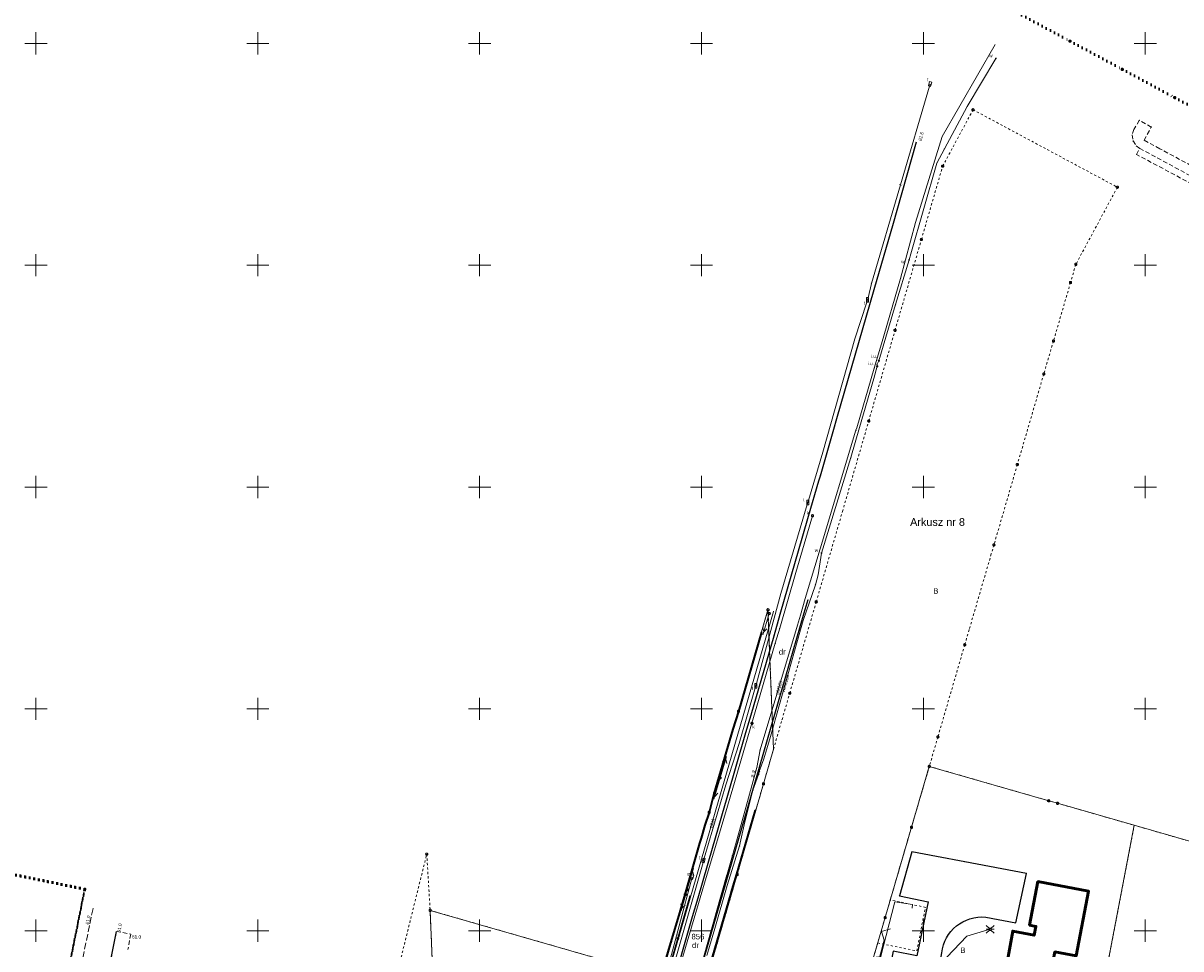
# Model space of a CAD drawing. Header units: millimetres. Extents: x 6421400 to 6424255, y 5791334 to 5793836.
# Tile 98 of 101: x 6422497 to 6422758, y 5792996 to 5793205. Entities that reach past the tile are written whole.
import ezdxf
from ezdxf.enums import TextEntityAlignment as Align

# ---------------------------------------------------------------- set-up
doc = ezdxf.new("R2010")
doc.units = ezdxf.units.MM
for name, pattern in [('KROPK2', [1, 0.05, -0.95]), ('PRZER1-1', [1, 0.5, -0.5]), ('PRZER2-1', [1.5, 1, -0.5]), ('PRZER3-1', [2, 1.5, -0.5])]:
    doc.linetypes.add(name, pattern=pattern)
doc.layers.get('0').update_dxf_attribs({"color": 252})
for name, color, linetype, lineweight in [('GEPPGD', 252, 'Continuous', 18), ('GESBZO', 7, 'Continuous', 35), ('GESDZI', 252, 'Continuous', 18), ('GESDZI_O', 252, 'Continuous', 18), ('GESJAE', 252, 'Continuous', 35), ('GESJAE_O', 252, 'Continuous', 35), ('GESUZY', 252, 'Continuous', 18), ('GESUZY_O', 252, 'Continuous', 18), ('GSLKOG', 252, 'Continuous', 25), ('GSLKRW', 252, 'Continuous', 25), ('GSPPRB', 252, 'Continuous', 18), ('GSSKOA', 252, 'Continuous', 18), ('GSSKOD', 252, 'Continuous', 18), ('GULENN', 252, 'Continuous', 18), ('GULEWN', 252, 'Continuous', 18), ('GULEWN_O', 252, 'Continuous', 18), ('GULGPI', 252, 'Continuous', 18), ('GULGPI_O', 252, 'Continuous', 18), ('GULKSP', 252, 'Continuous', 18), ('GULTPR', 252, 'Continuous', 18), ('GULTPR_O', 252, 'Continuous', 18), ('GULWOP', 252, 'Continuous', 18), ('GULWOP_O', 252, 'Continuous', 18), ('GUPISL', 252, 'Continuous', 18), ('GUPKSD', 252, 'Continuous', 18), ('GUPKSD_O', 252, 'Continuous', 18), ('GUPTSD', 252, 'Continuous', 18), ('GUPTSD_O', 252, 'Continuous', 18), ('Ramka sekcyjna', 252, 'Continuous', 18)]:
    doc.layers.add(name, color=color, linetype=linetype, lineweight=lineweight)
for name, color, linetype in [('GSPWPN', 252, 'Continuous'), ('GSPWPN_O', 252, 'Continuous'), ('GUPWUI', 252, 'Continuous'), ('GUPWUI_O', 252, 'Continuous'), ('GUPWZA', 252, 'Continuous'), ('GUPWZA_O', 252, 'Continuous'), ('xref', 252, 'Continuous')]:
    doc.layers.add(name, color=color, linetype=linetype)
doc.styles.add('Arial', font='arial.ttf')

# ---------------------------------------------------------------- blocks, each defined once
blk = doc.blocks.new('GULENN1')
at = {"color": 0}
for points in [[(0, 0), (5, 0)], [(3.491081, 0.5), (4.357107, 0), (3.491081, -0.5)]]:
    blk.add_lwpolyline(points, dxfattribs=at)
blk = doc.blocks.new('GSLKOG2')
blk.add_hatch(color=0).paths.add_polyline_path([(0, 0.175), (-0.045293, 0.169037), (-0.0875, 0.151554), (-0.123744, 0.123744), (-0.151554, 0.0875), (-0.169037, 0.045293), (-0.175, 0), (-0.169037, -0.045293), (-0.151554, -0.0875), (-0.123744, -0.123744), (-0.0875, -0.151554), (-0.045293, -0.169037), (0, -0.175), (0.045293, -0.169037), (0.0875, -0.151554), (0.123744, -0.123744), (0.151554, -0.0875), (0.169037, -0.045293), (0.175, 0), (0.169037, 0.045293), (0.151554, 0.0875), (0.123744, 0.123744), (0.0875, 0.151554), (0.045293, 0.169037)])
blk = doc.blocks.new('GSLKOG1')
blk.add_hatch(color=0).paths.add_polyline_path([(0, 0.175), (-0.045293, 0.169037), (-0.0875, 0.151554), (-0.123744, 0.123744), (-0.151554, 0.0875), (-0.169037, 0.045293), (-0.175, 0), (-0.169037, -0.045293), (-0.151554, -0.0875), (-0.123744, -0.123744), (-0.0875, -0.151554), (-0.045293, -0.169037), (0, -0.175), (0.045293, -0.169037), (0.0875, -0.151554), (0.123744, -0.123744), (0.151554, -0.0875), (0.169037, -0.045293), (0.175, 0), (0.169037, 0.045293), (0.151554, 0.0875), (0.123744, 0.123744), (0.0875, 0.151554), (0.045293, 0.169037)])
blk = doc.blocks.new('GSPWPN1')
blk.add_hatch(color=0).paths.add_polyline_path([(0, 0.045), (-0.011647, 0.043467), (-0.0225, 0.038971), (-0.03182, 0.03182), (-0.038971, 0.0225), (-0.043467, 0.011647), (-0.045, 0), (-0.043467, -0.011647), (-0.038971, -0.0225), (-0.03182, -0.03182), (-0.0225, -0.038971), (-0.011647, -0.043467), (0, -0.045), (0.011647, -0.043467), (0.0225, -0.038971), (0.03182, -0.03182), (0.038971, -0.0225), (0.043467, -0.011647), (0.045, 0), (0.043467, 0.011647), (0.038971, 0.0225), (0.03182, 0.03182), (0.0225, 0.038971), (0.011647, 0.043467)])
blk = doc.blocks.new('GUPWZA1')
blk.add_hatch(color=0).paths.add_polyline_path([(0, 0.2), (-0.051764, 0.193185), (-0.1, 0.173205), (-0.141421, 0.141421), (-0.173205, 0.1), (-0.193185, 0.051764), (-0.2, 0), (-0.193185, -0.051764), (-0.173205, -0.1), (-0.141421, -0.141421), (-0.1, -0.173205), (-0.051764, -0.193185), (0, -0.2), (0.051764, -0.193185), (0.1, -0.173205), (0.141421, -0.141421), (0.173205, -0.1), (0.193185, -0.051764), (0.2, 0), (0.193185, 0.051764), (0.173205, 0.1), (0.141421, 0.141421), (0.1, 0.173205), (0.051764, 0.193185)])
blk = doc.blocks.new('GUPWUI1')
blk.add_hatch(color=0).paths.add_polyline_path([(0, 0.25), (-0.064705, 0.241481), (-0.125, 0.216506), (-0.176777, 0.176777), (-0.216506, 0.125), (-0.241481, 0.064705), (-0.25, 0), (-0.241481, -0.064705), (-0.216506, -0.125), (-0.176777, -0.176777), (-0.125, -0.216506), (-0.064705, -0.241481), (0, -0.25), (0.064705, -0.241481), (0.125, -0.216506), (0.176777, -0.176777), (0.216506, -0.125), (0.241481, -0.064705), (0.25, 0), (0.241481, 0.064705), (0.216506, 0.125), (0.176777, 0.176777), (0.125, 0.216506), (0.064705, 0.241481)])
blk = doc.blocks.new('GUPKSD1_1')
at = {"color": 0}
blk.add_lwpolyline([(0.25, 0), (0.241481, -0.064705), (0.216506, -0.125), (0.176777, -0.176777), (0.125, -0.216506), (0.064705, -0.241481), (0, -0.25), (-0.064705, -0.241481), (-0.125, -0.216506), (-0.176777, -0.176777), (-0.216506, -0.125), (-0.241481, -0.064705), (-0.25, 0), (-0.241481, 0.064705), (-0.216506, 0.125), (-0.176777, 0.176777), (-0.125, 0.216506), (-0.064705, 0.241481), (0, 0.25), (0.064705, 0.241481), (0.125, 0.216506), (0.176777, 0.176777), (0.216506, 0.125), (0.241481, 0.064705)], close=True, dxfattribs=at)
blk = doc.blocks.new('GUPISL1_4')
at = {"color": 0}
blk.add_lwpolyline([(0.25, 0), (0.241481, -0.064705), (0.216506, -0.125), (0.176777, -0.176777), (0.125, -0.216506), (0.064705, -0.241481), (0, -0.25), (-0.064705, -0.241481), (-0.125, -0.216506), (-0.176777, -0.176777), (-0.216506, -0.125), (-0.241481, -0.064705), (-0.25, 0), (-0.241481, 0.064705), (-0.216506, 0.125), (-0.176777, 0.176777), (-0.125, 0.216506), (-0.064705, 0.241481), (0, 0.25), (0.064705, 0.241481), (0.125, 0.216506), (0.176777, 0.176777), (0.216506, 0.125), (0.241481, 0.064705)], close=True, dxfattribs=at)
blk = doc.blocks.new('GUPISL1_2')
at = {"color": 0}
for points in [[(-0.176777, 0.176777), (-0.883883, 0.883883)], [(0, 0.25), (0, 0.9)], [(0.176777, 0.176777), (0.883883, 0.883883)], [(-0.176777, -0.176777), (-0.883883, -0.883883)], [(0, -0.25), (0, -0.9)], [(0.176777, -0.176777), (0.883883, -0.883883)]]:
    blk.add_lwpolyline(points, dxfattribs=at)
blk.add_lwpolyline([(0.25, 0), (0.241481, -0.064705), (0.216506, -0.125), (0.176777, -0.176777), (0.125, -0.216506), (0.064705, -0.241481), (0, -0.25), (-0.064705, -0.241481), (-0.125, -0.216506), (-0.176777, -0.176777), (-0.216506, -0.125), (-0.241481, -0.064705), (-0.25, 0), (-0.241481, 0.064705), (-0.216506, 0.125), (-0.176777, 0.176777), (-0.125, 0.216506), (-0.064705, 0.241481), (0, 0.25), (0.064705, 0.241481), (0.125, 0.216506), (0.176777, 0.176777), (0.216506, 0.125), (0.241481, 0.064705)], close=True, dxfattribs=at)
blk = doc.blocks.new('GUPTSD1_3')
at = {"color": 0}
blk.add_lwpolyline([(0.5, 0.25), (0.5, -0.25), (-0.5, -0.25), (-0.5, 0.25)], close=True, dxfattribs=at)
blk = doc.blocks.new('GSPPRB0')
at = {"color": 0, "lineweight": 18}
blk.add_lwpolyline([(-0.007955, 0.0225), (0.007955, 0.0225), (0.0225, 0.007955), (0.0225, -0.007955), (0.007955, -0.0225), (-0.007955, -0.0225), (-0.0225, -0.007955), (-0.0225, 0.007955)], close=True, dxfattribs=at)
blk = doc.blocks.new('GEPPGD1_1')
at = {"color": 0}
blk.add_lwpolyline([(0.25, 0), (0.237764, -0.077254), (0.202254, -0.146946), (0.146946, -0.202254), (0.077254, -0.237764), (0, -0.25), (-0.077254, -0.237764), (-0.146946, -0.202254), (-0.202254, -0.146946), (-0.237764, -0.077254), (-0.25, 0), (-0.237764, 0.077254), (-0.202254, 0.146946), (-0.146946, 0.202254), (-0.077254, 0.237764), (0, 0.25), (0.077254, 0.237764), (0.146946, 0.202254), (0.202254, 0.146946), (0.237764, 0.077254)], close=True, dxfattribs=at)
blk = doc.blocks.new('GEPPGD1_2')
blk.add_hatch(color=0).paths.add_polyline_path([(-0.045, 0), (-0.042798, -0.013906), (-0.036406, -0.02645), (-0.02645, -0.036406), (-0.013906, -0.042798), (0, -0.045), (0.013906, -0.042798), (0.02645, -0.036406), (0.036406, -0.02645), (0.042798, -0.013906), (0.045, 0), (0.042798, 0.013906), (0.036406, 0.02645), (0.02645, 0.036406), (0.013906, 0.042798), (0, 0.045), (-0.013906, 0.042798), (-0.02645, 0.036406), (-0.036406, 0.02645), (-0.042798, 0.013906)])
blk = doc.blocks.new('G$CC51CC4AD')
at = {"layer": 'GESBZO', "linetype": 'Continuous', "lineweight": 50, "elevation": 10.26}
blk.add_lwpolyline([(6422712.21, 5792974.45), (6422716.99, 5792973.53), (6422717.38, 5792975.53), (6422715.81, 5792975.83), (6422720.14, 5792999.91), (6422724.96, 5792998.98), (6422725.35, 5793000.99), (6422723.92, 5793001.27), (6422725.8, 5793011.09), (6422737.21, 5793008.9), (6422734.42, 5792994.31), (6422729.63, 5792995.22), (6422729.26, 5792993.26), (6422730.8, 5792992.96), (6422726.41, 5792968.84), (6422721.54, 5792969.79), (6422721.16, 5792967.83), (6422722.68, 5792967.53), (6422720.76, 5792957.66), (6422709.38, 5792959.87)], close=True, dxfattribs=at)
at = {"layer": 'GESDZI', "linetype": 'Continuous', "lineweight": 18, "elevation": 10.3}
for points in [[(6422664.98, 5793072.35), (6422658.34, 5793049.45), (6422655.03, 5793038.03), (6422651.73, 5793026.68), (6422646.34, 5793008.15), (6422640.96, 5792989.62), (6422635.59, 5792971.11), (6422632.88, 5792956.46), (6422642.64, 5792954.4), (6422643.36, 5792958.34), (6422645.17, 5792968.34), (6422646.16, 5792971.76), (6422652.11, 5792992.26), (6422658.03, 5793012.66), (6422663.96, 5793033.12), (6422666.22, 5793040.91)], [(6422705.29, 5792942.69), (6422728.35, 5792938.36), (6422741.66, 5792993.11), (6422747.51, 5793023.76), (6422730.24, 5793028.72), (6422728.24, 5793029.3), (6422701.33, 5793037.04), (6422697.31, 5793023.31), (6422691.38, 5793002.96), (6422685.4, 5792982.49), (6422679.44, 5792962.06), (6422677.18, 5792947.97)], [(6422777.73, 5793015.07), (6422771.96, 5793016.73), (6422747.51, 5793023.76), (6422741.66, 5792993.11), (6422728.35, 5792938.36), (6422777.25, 5792929.18), (6422781.92, 5792933.25)], [(6422635.59, 5792971.11), (6422640.96, 5792989.62), (6422588.84, 5793004.59), (6422589.68, 5792984.3), (6422595.28, 5792982.7)]]:
    blk.add_lwpolyline(points, close=True, dxfattribs=at)
at = {"layer": 'GESJAE', "linetype": 'KROPK2', "lineweight": 50, "elevation": 10.3}
for points in [[(6422721.22, 5793206.88), (6422733.04, 5793200.51), (6422744.83, 5793194.15), (6422756.64, 5793187.78), (6422768.32, 5793181.45)], [(6422496.7, 5792937.95), (6422500.87, 5792959.01), (6422502.53, 5792967.34), (6422504.68, 5792978.04), (6422506.35, 5792986.3), (6422511, 5793009.35), (6422452.24, 5793021.47)], [(6422452.24, 5793021.47), (6422511, 5793009.35), (6422506.35, 5792986.3), (6422504.68, 5792978.04), (6422502.53, 5792967.34), (6422500.87, 5792959.01), (6422496.7, 5792937.95)]]:
    blk.add_lwpolyline(points, dxfattribs=at)
at = {"layer": 'GESUZY', "linetype": 'PRZER1-1', "lineweight": 18, "elevation": 10.18}
blk.add_lwpolyline([(6422652.11, 5792992.26), (6422656.96, 5793008.98), (6422658.03, 5793012.66), (6422663.96, 5793033.12), (6422666.22, 5793040.91), (6422668.15, 5793047.59), (6422669.88, 5793053.53), (6422675.85, 5793074.13), (6422681.76, 5793094.5), (6422687.68, 5793114.88), (6422693.61, 5793135.33), (6422699.55, 5793155.79), (6422704.34, 5793172.32), (6422711.19, 5793185.05), (6422743.72, 5793167.58), (6422734.36, 5793150.21), (6422733.16, 5793146.11), (6422729.32, 5793132.93), (6422727.14, 5793125.5), (6422721.18, 5793105.09), (6422715.9, 5793086.96), (6422715.3, 5793084.92), (6422710.31, 5793067.84), (6422709.32, 5793064.46), (6422703.27, 5793043.68), (6422701.33, 5793037.04), (6422697.31, 5793023.31), (6422692.54, 5793006.94), (6422691.38, 5793002.96), (6422689.71, 5792997.25), (6422685.4, 5792982.49)], dxfattribs=at)
for points in [[(6422643.36, 5792958.34), (6422645.17, 5792968.34), (6422646.16, 5792971.76), (6422652.11, 5792992.26), (6422656.96, 5793008.98), (6422658.03, 5793012.66), (6422663.96, 5793033.12), (6422666.22, 5793040.91), (6422664.98, 5793072.35), (6422658.34, 5793049.45), (6422655.03, 5793038.03), (6422651.73, 5793026.68), (6422646.34, 5793008.15), (6422640.96, 5792989.62), (6422635.59, 5792971.11), (6422632.88, 5792956.46), (6422642.64, 5792954.4), (6422646.82, 5792953.66)], [(6422727.79, 5792938.47), (6422717.42, 5792940.42), (6422710.03, 5792941.8), (6422712.46, 5792954.21), (6422704.55, 5792955.71), (6422701.86, 5792943.34), (6422683.71, 5792946.75), (6422684.81, 5792952.38), (6422678.09, 5792953.62), (6422679.44, 5792962.06), (6422685.4, 5792982.49), (6422689.71, 5792997.25), (6422698.5, 5792995.45), (6422700.48, 5793005.27), (6422692.54, 5793006.94), (6422697.31, 5793023.31), (6422701.33, 5793037.04), (6422728.24, 5793029.3), (6422730.24, 5793028.72), (6422747.51, 5793023.76), (6422741.66, 5792993.11), (6422728.35, 5792938.36)], [(6422777.25, 5792929.18), (6422728.35, 5792938.36), (6422741.66, 5792993.11), (6422747.51, 5793023.76), (6422771.96, 5793016.73), (6422777.73, 5793015.07), (6422781.92, 5792933.25)], [(6422632.88, 5792956.46), (6422628.2, 5792952.84), (6422590.66, 5792960.77), (6422574.85, 5792964.03), (6422581.58, 5792991.11), (6422588.08, 5793017.27), (6422588.84, 5793004.59), (6422589.68, 5792984.3), (6422595.28, 5792982.7), (6422635.59, 5792971.11)], [(6422635.59, 5792971.11), (6422595.28, 5792982.7), (6422589.68, 5792984.3), (6422588.84, 5793004.59), (6422640.96, 5792989.62)]]:
    blk.add_lwpolyline(points, close=True, dxfattribs=at)
at = {"layer": 'GSLKOG', "linetype": 'Continuous', "lineweight": 35, "elevation": 10.18}
for points in [[(6422663.48, 5793067.28), (6422658.34, 5793049.45), (6422657.09, 5793045.42), (6422652.77, 5793030.84), (6422651.73, 5793026.68), (6422650.76, 5793023.81), (6422649.9, 5793020.86), (6422649.58, 5793019.72), (6422646.23, 5793008.18), (6422645.02, 5793004.03), (6422639.8, 5792986.42), (6422638.49, 5792982.03), (6422634.86, 5792968.81)], [(6422643.29, 5792958.27), (6422643.48, 5792959.58), (6422646.19, 5792971.93), (6422648.85, 5792981.26), (6422649.73, 5792984.38), (6422650.64, 5792987.68), (6422652.03, 5792992.47), (6422656.58, 5793008.13), (6422656.92, 5793009.31), (6422657.92, 5793012.74), (6422662.2, 5793027.21)]]:
    blk.add_lwpolyline(points, dxfattribs=at)
at = {"layer": 'GSLKRW', "linetype": 'Continuous', "lineweight": 25, "elevation": 10.18}
for points in [[(6422698.39, 5793177.72), (6422693.01, 5793158.86), (6422689.51, 5793146.8), (6422680.59, 5793115.89), (6422679.59, 5793112.48), (6422676.71, 5793102.48), (6422676.39, 5793101.36), (6422674.05, 5793093.37), (6422672.77, 5793088.93), (6422667.67, 5793071.27), (6422666.27, 5793066.41), (6422661.1, 5793048.59), (6422659.94, 5793044.6), (6422655.72, 5793029.99), (6422654.52, 5793025.82), (6422653.76, 5793023.19), (6422652.4, 5793018.57), (6422649.14, 5793007.32), (6422647.91, 5793003.13), (6422642.98, 5792985.97), (6422641.5, 5792980.84), (6422638.87, 5792972.48), (6422637.36, 5792966.33)], [(6422641.42, 5792962.48), (6422647.99, 5792984.78), (6422660.42, 5793027.74), (6422664.03, 5793040.21), (6422673.13, 5793071.63), (6422674.03, 5793074.66)], [(6422637.13, 5792965.38), (6422634.79, 5792956.26), (6422633.49, 5792953.81), (6422632.58, 5792952.49), (6422630.78, 5792951), (6422628.95, 5792950.75), (6422590.01, 5792958.72), (6422540.95, 5792969.03), (6422521.83, 5792973.01), (6422519.72, 5792973.94), (6422518.07, 5792975.72), (6422516.65, 5792978.15), (6422515.71, 5792980.67), (6422515.39, 5792982.44), (6422515.5, 5792984.65), (6422516.23, 5792990.07), (6422518.13, 5792999.83)]]:
    blk.add_lwpolyline(points, dxfattribs=at)
blk.add_lwpolyline([(6422694.65, 5792944.55), (6422694.83, 5792946.51, -0.534857), (6422697.45, 5792948.1), (6422700.11, 5792947.36), (6422701.22, 5792952.63), (6422705.66, 5792973.77), (6422700.65, 5792975.01), (6422704.12, 5792995.03, -0.407818), (6422714.06, 5793003.06), (6422720.8, 5793001.81), (6422723.26, 5793012.91), (6422709.34, 5793015.51), (6422702.98, 5793016.74), (6422697.37, 5793017.77), (6422694.6, 5793007.89), (6422701.09, 5793006.53), (6422698.5, 5792994.37), (6422693.21, 5792995.42), (6422688.58, 5792972.11), (6422684.6, 5792952.03), (6422687.96, 5792950.75, -0.079994), (6422689.02, 5792948.74, -0.175529), (6422688.46, 5792945.67)], format="xyb", dxfattribs=at)
at = {"layer": 'GSSKOA', "linetype": 'PRZER3-1', "lineweight": 18, "elevation": 10.18}
for points in [[(6422512.87, 5793005), (6422512.06, 5793001.2), (6422508.08, 5792981.44), (6422507.75, 5792979.82), (6422507.06, 5792978.57)], [(6422637.13, 5792965.38), (6422634.79, 5792956.26), (6422633.49, 5792953.81), (6422632.58, 5792952.49), (6422630.78, 5792951), (6422628.95, 5792950.75), (6422590.01, 5792958.72), (6422540.95, 5792969.03), (6422521.83, 5792973.01), (6422519.72, 5792973.94), (6422518.07, 5792975.72), (6422516.65, 5792978.15), (6422515.71, 5792980.67), (6422515.39, 5792982.44), (6422515.5, 5792984.65), (6422516.23, 5792990.07), (6422518.13, 5792999.83)]]:
    blk.add_lwpolyline(points, dxfattribs=at)
at = {"layer": 'GSSKOD', "linetype": 'PRZER2-1', "lineweight": 18, "elevation": 10.18}
for points in [[(6422765.66, 5793169.59), (6422753.28, 5793176.26), (6422749.75, 5793178.17), (6422751.36, 5793181.15), (6422748.66, 5793182.65), (6422747.43, 5793180.61), (6422747.04, 5793179.38), (6422747.25, 5793178.02), (6422747.96, 5793176.92), (6422748.76, 5793176.34), (6422765.98, 5793167.02)], [(6422779.34, 5792987), (6422775.84, 5793055.43), (6422773.64, 5793098.87), (6422771.11, 5793151.33), (6422770.84, 5793155.84), (6422770.45, 5793158.53), (6422769.17, 5793161.53), (6422767.43, 5793163.9), (6422765.96, 5793165.22), (6422764.58, 5793166.09), (6422748.04, 5793174.98), (6422748.76, 5793176.34), (6422765.98, 5793167.02), (6422767.77, 5793165.71), (6422769.31, 5793164.04), (6422770.73, 5793161.9), (6422771.71, 5793159.67), (6422772.18, 5793157.69), (6422772.42, 5793155.13), (6422775.15, 5793098.96), (6422777.38, 5793055.46), (6422780.87, 5792987.07)], [(6422516.23, 5792990.07), (6422518.13, 5792999.83), (6422521.37, 5792999.26), (6422520.72, 5792995.74)]]:
    blk.add_lwpolyline(points, dxfattribs=at)
at = {"layer": 'GULENN', "linetype": 'Continuous', "lineweight": 18, "elevation": 10.18}
blk.add_lwpolyline([(6422697.49, 5793005.08), (6422697.55, 5793005.92), (6422693.59, 5793006.52), (6422690.37, 5792993.99), (6422689.79, 5792994.12, 0.680013), (6422689.23, 5792992.05), (6422689.98, 5792991.83), (6422686.36, 5792971.82), (6422682.49, 5792952.14)], format="xyb", dxfattribs=at)
blk.add_lwpolyline([(6422715.04, 5793000.33), (6422709.8, 5792998.8), (6422705.31, 5792994.02), (6422703.36, 5792989.21), (6422703.35, 5792974.75), (6422706.25, 5792974.18), (6422703.26, 5792958.78)], dxfattribs=at)
at = {"layer": 'GULEWN', "linetype": 'Continuous', "lineweight": 18, "elevation": 10.18}
for points in [[(6422628.06, 5792952.15), (6422633.57, 5792956.33), (6422636.87, 5792970.87), (6422666.23, 5793071.99)], [(6422692.59, 5793000.43), (6422690.53, 5792999.84), (6422691.15, 5792997.89), (6422678.05, 5792948.73)]]:
    blk.add_lwpolyline(points, dxfattribs=at)
at = {"layer": 'GULGPI', "linetype": 'Continuous', "lineweight": 18, "elevation": 10.18}
blk.add_lwpolyline([(6422649.76, 5792991.53), (6422655.72, 5793012.57), (6422653.18, 5793003.61), (6422656.95, 5793016.92), (6422658.94, 5793023.94), (6422662.48, 5793036.81), (6422663.2, 5793040.74), (6422671.66, 5793068.86), (6422672.31, 5793071.15), (6422673.36, 5793074.85), (6422676.74, 5793086.08), (6422684.81, 5793112.8), (6422684.97, 5793113.34), (6422688.94, 5793126.82), (6422690.54, 5793132.27), (6422694.87, 5793147.03), (6422698.19, 5793159.63), (6422704.24, 5793178.99), (6422716.18, 5793199.76)], dxfattribs=at)
at = {"layer": 'GULKSP', "linetype": 'Continuous', "lineweight": 18, "elevation": 10.18}
blk.add_lwpolyline([(6422634.13, 5792947.99), (6422640.31, 5792972.45), (6422640.39, 5792972.75), (6422641.64, 5792977.72), (6422644.29, 5792988.18), (6422645.44, 5792992.74), (6422645.81, 5792994.2), (6422651.3, 5793012.74), (6422653.82, 5793021.27), (6422657.04, 5793032.14), (6422661.37, 5793046.75), (6422663.24, 5793053.18), (6422666.63, 5793064.8), (6422667.62, 5793068.16), (6422671.29, 5793080.74), (6422675.02, 5793093.53)], dxfattribs=at)
at = {"layer": 'GULTPR', "linetype": 'Continuous', "lineweight": 18, "elevation": 10.18}
for points in [[(6422701.51, 5793190.84), (6422701.38, 5793190.36), (6422688.28, 5793145.91), (6422687.54, 5793142.68), (6422687.41, 5793142.2), (6422687.28, 5793141.71), (6422684.55, 5793133.41), (6422677.36, 5793107.88), (6422674.1, 5793097), (6422673.96, 5793096.52), (6422673.81, 5793096.04), (6422667.84, 5793076.02), (6422662.39, 5793055.69), (6422662.25, 5793055.21), (6422662.1, 5793054.73), (6422658.52, 5793042.2), (6422655.5, 5793032.88), (6422650.59, 5793016.32), (6422650.47, 5793015.84), (6422650.35, 5793015.35), (6422643.31, 5792990.68)], [(6422647.86, 5793012.08), (6422642.01, 5792990.14), (6422634.14, 5792956.59), (6422632.95, 5792954.07), (6422647.92, 5792949.74), (6422655.11, 5792949.13), (6422681.41, 5792944.11), (6422683.25, 5792943.75), (6422718.84, 5792936.79), (6422745.15, 5792931.84), (6422765.02, 5792927.83), (6422792.5, 5792922.81), (6422797.36, 5792922.08), (6422797.98, 5792921.97)], [(6422630.06, 5792968.68), (6422631.68, 5792967.56), (6422634.5, 5792969.07), (6422635.78, 5792968.84), (6422636.55, 5792970.83), (6422642.02, 5792989.31), (6422647.39, 5793007.83)]]:
    blk.add_lwpolyline(points, dxfattribs=at)
at = {"layer": 'GULWOP', "linetype": 'Continuous', "lineweight": 18, "elevation": 10.18}
blk.add_lwpolyline([(6422651.17, 5792994.42), (6422653, 5793000.53), (6422655.76, 5793010.2), (6422658.59, 5793019.1), (6422659.74, 5793024.57), (6422661.6, 5793031.71), (6422662.83, 5793035.25), (6422663.02, 5793035.89), (6422664.03, 5793038.78), (6422665.53, 5793043.75), (6422672.29, 5793067.79), (6422672.92, 5793069.93), (6422675.66, 5793077.98), (6422676.28, 5793080.19), (6422677.03, 5793085.12), (6422683.67, 5793106.64), (6422685.57, 5793113.42), (6422688.85, 5793124.48), (6422689.6, 5793127.23), (6422689.55, 5793127.68), (6422689.96, 5793128.48), (6422693.73, 5793141.13), (6422696.77, 5793151.18), (6422697.17, 5793152.59), (6422703.02, 5793173.03), (6422704.73, 5793176.2), (6422709.87, 5793185.76), (6422716.34, 5793196.62)], dxfattribs=at)
at = {"layer": 'Ramka sekcyjna', "linetype": 'Continuous', "lineweight": 18, "elevation": 100, "flags": 128}
for points in [[(6422500, 5793197.5), (6422500, 5793202.5)], [(6422550, 5793197.5), (6422550, 5793202.5)], [(6422600, 5793197.5), (6422600, 5793202.5)], [(6422650, 5793197.5), (6422650, 5793202.5)], [(6422700, 5793197.5), (6422700, 5793202.5)], [(6422750, 5793197.5), (6422750, 5793202.5)], [(6422502.5, 5793200), (6422497.5, 5793200)], [(6422552.5, 5793200), (6422547.5, 5793200)], [(6422602.5, 5793200), (6422597.5, 5793200)], [(6422652.5, 5793200), (6422647.5, 5793200)], [(6422702.5, 5793200), (6422697.5, 5793200)], [(6422752.5, 5793200), (6422747.5, 5793200)], [(6422502.5, 5793150), (6422497.5, 5793150)], [(6422500, 5793147.5), (6422500, 5793152.5)], [(6422552.5, 5793150), (6422547.5, 5793150)], [(6422550, 5793147.5), (6422550, 5793152.5)], [(6422602.5, 5793150), (6422597.5, 5793150)], [(6422600, 5793147.5), (6422600, 5793152.5)], [(6422652.5, 5793150), (6422647.5, 5793150)], [(6422650, 5793147.5), (6422650, 5793152.5)], [(6422702.5, 5793150), (6422697.5, 5793150)], [(6422700, 5793147.5), (6422700, 5793152.5)], [(6422752.5, 5793150), (6422747.5, 5793150)], [(6422750, 5793147.5), (6422750, 5793152.5)], [(6422500, 5793097.5), (6422500, 5793102.5)], [(6422550, 5793097.5), (6422550, 5793102.5)], [(6422600, 5793097.5), (6422600, 5793102.5)], [(6422650, 5793097.5), (6422650, 5793102.5)], [(6422700, 5793097.5), (6422700, 5793102.5)], [(6422750, 5793097.5), (6422750, 5793102.5)], [(6422502.5, 5793100), (6422497.5, 5793100)], [(6422552.5, 5793100), (6422547.5, 5793100)], [(6422602.5, 5793100), (6422597.5, 5793100)], [(6422652.5, 5793100), (6422647.5, 5793100)], [(6422702.5, 5793100), (6422697.5, 5793100)], [(6422752.5, 5793100), (6422747.5, 5793100)], [(6422500, 5793047.5), (6422500, 5793052.5)], [(6422550, 5793047.5), (6422550, 5793052.5)], [(6422600, 5793047.5), (6422600, 5793052.5)], [(6422650, 5793047.5), (6422650, 5793052.5)], [(6422700, 5793047.5), (6422700, 5793052.5)], [(6422750, 5793047.5), (6422750, 5793052.5)], [(6422502.5, 5793050), (6422497.5, 5793050)], [(6422552.5, 5793050), (6422547.5, 5793050)], [(6422602.5, 5793050), (6422597.5, 5793050)], [(6422652.5, 5793050), (6422647.5, 5793050)], [(6422702.5, 5793050), (6422697.5, 5793050)], [(6422752.5, 5793050), (6422747.5, 5793050)], [(6422500, 5793000), (6422500, 5793002.5)], [(6422550, 5793000), (6422550, 5793002.5)], [(6422600, 5793000), (6422600, 5793002.5)], [(6422650, 5793000), (6422650, 5793002.5)], [(6422700, 5793000), (6422700, 5793002.5)], [(6422750, 5793000), (6422750, 5793002.5)], [(6422502.5, 5793000), (6422497.5, 5793000)], [(6422502.5, 5793000), (6422497.5, 5793000)], [(6422500, 5793000), (6422500, 5792997.5)], [(6422552.5, 5793000), (6422547.5, 5793000)], [(6422552.5, 5793000), (6422547.5, 5793000)], [(6422550, 5793000), (6422550, 5792997.5)], [(6422602.5, 5793000), (6422597.5, 5793000)], [(6422602.5, 5793000), (6422597.5, 5793000)], [(6422600, 5793000), (6422600, 5792997.5)], [(6422652.5, 5793000), (6422647.5, 5793000)], [(6422652.5, 5793000), (6422647.5, 5793000)], [(6422650, 5793000), (6422650, 5792997.5)], [(6422702.5, 5793000), (6422697.5, 5793000)], [(6422702.5, 5793000), (6422697.5, 5793000)], [(6422700, 5793000), (6422700, 5792997.5)], [(6422752.5, 5793000), (6422747.5, 5793000)], [(6422752.5, 5793000), (6422747.5, 5793000)], [(6422750, 5793000), (6422750, 5792997.5)]]:
    blk.add_lwpolyline(points, dxfattribs=at)
at = {"layer": 'GEPPGD', "linetype": 'Continuous', "lineweight": 18, "rotation": 90}
for name, p in [('GEPPGD1_1', (6422733.04, 5793200.51, 10.32)), ('GEPPGD1_1', (6422744.83, 5793194.15, 10.32)), ('GEPPGD1_1', (6422756.64, 5793187.78, 10.32)), ('GEPPGD1_1', (6422711.19, 5793185.05, 10.32)), ('GEPPGD1_1', (6422704.34, 5793172.32, 10.32)), ('GEPPGD1_1', (6422743.72, 5793167.58, 10.32)), ('GEPPGD1_1', (6422699.55, 5793155.79, 10.32)), ('GEPPGD1_1', (6422734.36, 5793150.21, 10.32)), ('GEPPGD1_1', (6422733.16, 5793146.11, 10.32)), ('GEPPGD1_1', (6422693.61, 5793135.33, 10.32)), ('GEPPGD1_1', (6422729.32, 5793132.93, 10.32)), ('GEPPGD1_1', (6422727.14, 5793125.5, 10.32)), ('GEPPGD1_1', (6422687.68, 5793114.88, 10.32)), ('GEPPGD1_1', (6422721.18, 5793105.09, 10.32)), ('GEPPGD1_2', (6422681.76, 5793094.5, 10.32)), ('GEPPGD1_2', (6422715.3, 5793084.92, 10.32)), ('GEPPGD1_1', (6422715.9, 5793086.96, 10.32)), ('GEPPGD1_1', (6422675.85, 5793074.13, 10.32)), ('GEPPGD1_1', (6422664.98, 5793072.35, 10.32)), ('GEPPGD1_1', (6422709.32, 5793064.46, 10.32)), ('GEPPGD1_1', (6422669.88, 5793053.53, 10.32)), ('GEPPGD1_1', (6422658.34, 5793049.45, 10.32)), ('GEPPGD1_1', (6422703.27, 5793043.68, 10.32)), ('GEPPGD1_2', (6422666.22, 5793040.91, 10.32)), ('GEPPGD1_1', (6422655.03, 5793038.03, 10.32)), ('GEPPGD1_1', (6422701.33, 5793037.04, 10.32)), ('GEPPGD1_1', (6422663.96, 5793033.12, 10.32)), ('GEPPGD1_1', (6422728.24, 5793029.3, 10.32)), ('GEPPGD1_1', (6422730.24, 5793028.72, 10.32)), ('GEPPGD1_1', (6422651.73, 5793026.68, 10.32)), ('GEPPGD1_1', (6422697.31, 5793023.31, 10.32)), ('GEPPGD1_2', (6422747.51, 5793023.76, 10.32)), ('GEPPGD1_1', (6422588.08, 5793017.27, 10.32)), ('GEPPGD1_1', (6422658.03, 5793012.66, 10.32)), ('GEPPGD1_1', (6422511, 5793009.35, 10.32)), ('GEPPGD1_1', (6422646.34, 5793008.15, 10.32)), ('GEPPGD1_1', (6422588.84, 5793004.59, 10.32)), ('GEPPGD1_1', (6422691.38, 5793002.96, 10.32))]:
    blk.add_blockref(name, p, dxfattribs=at)
at = {"layer": 'GSLKOG', "linetype": 'Continuous', "lineweight": 25}
for name, p, rotation in [('GSLKOG1', (6422663.48, 5793067.28, 10.18), 253.9055012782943), ('GSLKOG2', (6422661.95, 5793061.97, 10.18), 253.9055012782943), ('GSLKOG2', (6422661.95, 5793061.97, 10.18), 253.9055012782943), ('GSLKOG2', (6422659.87, 5793054.76, 10.18), 253.9055012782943), ('GSLKOG2', (6422659.87, 5793054.76, 10.18), 253.9055012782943), ('GSLKOG2', (6422657.71, 5793047.44, 10.18), 252.8263646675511), ('GSLKOG2', (6422657.71, 5793047.44, 10.18), 252.8263646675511), ('GSLKOG2', (6422656, 5793041.73, 10.18), 253.4956386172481), ('GSLKOG2', (6422656, 5793041.73, 10.18), 253.4956386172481), ('GSLKOG2', (6422653.86, 5793034.53, 10.18), 253.4956386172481), ('GSLKOG2', (6422653.86, 5793034.53, 10.18), 253.4956386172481), ('GSLKOG2', (6422652.25, 5793028.76, 10.18), 255.925723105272), ('GSLKOG2', (6422652.25, 5793028.76, 10.18), 255.925723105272), ('GSLKOG1', (6422662.2, 5793027.21, 10.18), 73.52260577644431), ('GSLKOG2', (6422651.24, 5793025.25, 10.18), 251.3797768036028), ('GSLKOG2', (6422651.24, 5793025.25, 10.18), 251.3797768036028), ('GSLKOG2', (6422650.33, 5793022.33, 10.18), 253.7472537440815), ('GSLKOG2', (6422650.33, 5793022.33, 10.18), 253.7472537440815), ('GSLKOG2', (6422661.12, 5793023.57, 10.18), 73.52260577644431), ('GSLKOG2', (6422661.12, 5793023.57, 10.18), 73.52260577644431), ('GSLKOG2', (6422649.74, 5793020.29, 10.18), 254.320475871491), ('GSLKOG2', (6422649.74, 5793020.29, 10.18), 254.320475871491), ('GSLKOG2', (6422659, 5793016.38, 10.18), 73.52260577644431), ('GSLKOG2', (6422659, 5793016.38, 10.18), 73.52260577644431), ('GSLKOG2', (6422647.91, 5793013.95, 10.18), 253.8122708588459), ('GSLKOG2', (6422647.91, 5793013.95, 10.18), 253.8122708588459), ('GSLKOG2', (6422657.42, 5793011.02, 10.18), 73.74620995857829), ('GSLKOG2', (6422657.42, 5793011.02, 10.18), 73.74620995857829), ('GSLKOG2', (6422656.75, 5793008.72, 10.18), 73.92642583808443), ('GSLKOG2', (6422656.75, 5793008.72, 10.18), 73.92642583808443), ('GSLKOG2', (6422645.62, 5793006.11, 10.18), 253.7450970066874), ('GSLKOG2', (6422645.62, 5793006.11, 10.18), 253.7450970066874), ('GSLKOG2', (6422655.35, 5793003.9, 10.18), 73.79882106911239), ('GSLKOG2', (6422655.35, 5793003.9, 10.18), 73.79882106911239), ('GSLKOG2', (6422643.48, 5792998.82, 10.18), 253.4889921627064), ('GSLKOG2', (6422643.48, 5792998.82, 10.18), 253.4889921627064), ('GSLKOG2', (6422653.26, 5792996.7, 10.18), 73.79882106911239), ('GSLKOG2', (6422653.26, 5792996.7, 10.18), 73.79882106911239)]:
    blk.add_blockref(name, p, dxfattribs=dict(at, rotation=rotation))
at = {"layer": 'GSPPRB', "linetype": 'Continuous', "lineweight": 18, "rotation": 90}
for p in [(6422716.18, 5793199.76, 10.28), (6422701.38, 5793190.36, 10.28), (6422709.87, 5793185.76, 10.28), (6422748.66, 5793182.65, 10.28), (6422704.24, 5793178.99, 10.28), (6422747.04, 5793179.38, 10.28), (6422747.43, 5793180.61, 10.28), (6422751.36, 5793181.15, 10.28), (6422704.73, 5793176.2, 10.28), (6422747.25, 5793178.02, 10.28), (6422747.96, 5793176.92, 10.28), (6422748.76, 5793176.34, 10.28), (6422749.75, 5793178.17, 10.28), (6422753.28, 5793176.26, 10.28), (6422748.04, 5793174.98, 10.28), (6422703.02, 5793173.03, 10.28), (6422693.01, 5793158.86, 10.28), (6422698.19, 5793159.63, 10.28), (6422697.17, 5793152.59, 10.28), (6422688.28, 5793145.91, 10.28), (6422689.51, 5793146.8, 10.28), (6422694.87, 5793147.03, 10.28), (6422687.54, 5793142.68, 10.28), (6422687.28, 5793141.71, 10.28), (6422693.73, 5793141.13, 10.28), (6422684.55, 5793133.41, 10.28), (6422690.54, 5793132.27, 10.28), (6422688.94, 5793126.82, 10.28), (6422689.55, 5793127.68, 10.28), (6422688.85, 5793124.48, 10.28), (6422680.59, 5793115.89, 10.28), (6422685.57, 5793113.42, 10.28), (6422679.59, 5793112.48, 10.28), (6422684.81, 5793112.8, 10.28), (6422684.97, 5793113.34, 10.28), (6422677.36, 5793107.88, 10.28), (6422683.67, 5793106.64, 10.28), (6422676.39, 5793101.36, 10.28), (6422676.71, 5793102.48, 10.28), (6422673.81, 5793096.04, 10.28), (6422674.1, 5793097, 10.28), (6422674.05, 5793093.37, 10.28), (6422672.77, 5793088.93, 10.28), (6422676.74, 5793086.08, 10.28), (6422671.29, 5793080.74, 10.28), (6422676.28, 5793080.19, 10.28), (6422675.66, 5793077.98, 10.28), (6422667.84, 5793076.02, 10.28), (6422673.36, 5793074.85, 10.28), (6422674.03, 5793074.66, 10.28), (6422666.23, 5793071.99, 10.28), (6422667.67, 5793071.27, 10.28), (6422672.31, 5793071.15, 10.28), (6422672.92, 5793069.93, 10.28), (6422673.13, 5793071.63, 10.28), (6422663.48, 5793067.28, 10.28), (6422667.62, 5793068.16, 10.28), (6422671.66, 5793068.86, 10.28), (6422672.29, 5793067.79, 10.28), (6422710.31, 5793067.84, 10.28), (6422666.27, 5793066.41, 10.28), (6422666.63, 5793064.8, 10.28), (6422662.1, 5793054.73, 10.28), (6422662.39, 5793055.69, 10.28), (6422663.24, 5793053.18, 10.28), (6422661.1, 5793048.59, 10.28), (6422668.15, 5793047.59, 10.28), (6422657.09, 5793045.42, 10.28), (6422659.94, 5793044.6, 10.28), (6422665.53, 5793043.75, 10.28), (6422658.52, 5793042.2, 10.28), (6422663.2, 5793040.74, 10.28), (6422664.03, 5793040.21, 10.28), (6422664.03, 5793038.78, 10.28), (6422662.48, 5793036.81, 10.28), (6422655.5, 5793032.88, 10.28), (6422652.77, 5793030.84, 10.28), (6422655.72, 5793029.99, 10.28), (6422657.04, 5793032.14, 10.28), (6422661.6, 5793031.71, 10.28), (6422660.42, 5793027.74, 10.28), (6422654.52, 5793025.82, 10.28), (6422662.2, 5793027.21, 10.28), (6422650.76, 5793023.81, 10.28), (6422653.76, 5793023.19, 10.28), (6422658.94, 5793023.94, 10.28), (6422659.74, 5793024.57, 10.28), (6422649.58, 5793019.72, 10.28), (6422649.9, 5793020.86, 10.28), (6422653.82, 5793021.27, 10.28), (6422652.4, 5793018.57, 10.28), (6422656.95, 5793016.92, 10.28), (6422658.59, 5793019.1, 10.28), (6422697.37, 5793017.77, 10.28), (6422650.35, 5793015.35, 10.28), (6422650.59, 5793016.32, 10.28), (6422702.98, 5793016.74, 10.28), (6422709.34, 5793015.51, 10.28), (6422651.3, 5793012.74, 10.28), (6422655.72, 5793012.57, 10.28), (6422657.92, 5793012.74, 10.28), (6422723.26, 5793012.91, 10.28), (6422655.76, 5793010.2, 10.28), (6422656.92, 5793009.31, 10.28), (6422725.8, 5793011.09, 10.28), (6422646.23, 5793008.18, 10.28), (6422647.39, 5793007.83, 10.28), (6422649.14, 5793007.32, 10.28), (6422656.58, 5793008.13, 10.28), (6422656.96, 5793008.98, 10.28), (6422692.54, 5793006.94, 10.28), (6422693.59, 5793006.52, 10.28), (6422694.6, 5793007.89, 10.28), (6422701.09, 5793006.53, 10.28), (6422737.21, 5793008.9, 10.28), (6422512.87, 5793005, 10.28), (6422645.02, 5793004.03, 10.28), (6422697.55, 5793005.92, 10.28), (6422700.48, 5793005.27, 10.28), (6422647.91, 5793003.13, 10.28), (6422653.18, 5793003.61, 10.28), (6422714.06, 5793003.06, 10.28), (6422720.8, 5793001.81, 10.28), (6422723.92, 5793001.27, 10.28), (6422653, 5793000.53, 10.28), (6422690.53, 5792999.84, 10.28), (6422705.77, 5792999.29, 10.28), (6422709.8, 5792998.8, 10.28), (6422720.14, 5792999.91, 10.28), (6422724.96, 5792998.98, 10.28), (6422725.35, 5793000.99, 10.28), (6422689.71, 5792997.25, 10.28), (6422691.15, 5792997.89, 10.28)]:
    blk.add_blockref('GSPPRB0', p, dxfattribs=at)
at = {"layer": 'GSPWPN', "linetype": 'Continuous', "lineweight": 5, "rotation": 90}
for p in [(6422698.39, 5793177.72, 10.2), (6422512.06, 5793001.2, 10.2), (6422518.13, 5792999.83, 10.2), (6422521.37, 5792999.26, 10.2)]:
    blk.add_blockref('GSPWPN1', p, dxfattribs=at)
at = {"layer": 'GULENN', "linetype": 'Continuous', "lineweight": 18}
for p, rotation in [((6422665.26, 5793071.51, 10.18), 253.3680931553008), ((6422654.2, 5793034.47, 10.18), 73.36809315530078), ((6422654.2, 5793034.47, 10.18), 253.5746983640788), ((6422646.77, 5793009.27, 10.18), 73.57469836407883), ((6422646.77, 5793009.27, 10.18), 254.1912272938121)]:
    blk.add_blockref('GULENN1', p, dxfattribs=dict(at, rotation=rotation))
at = {"layer": 'GUPISL', "linetype": 'Continuous', "lineweight": 18, "rotation": 90}
for name, p in [('GUPISL1_4', (6422665.26, 5793071.51, 10.24)), ('GUPISL1_4', (6422654.2, 5793034.47, 10.24)), ('GUPISL1_4', (6422646.77, 5793009.27, 10.24)), ('GUPISL1_2', (6422715.04, 5793000.33, 10.24))]:
    blk.add_blockref(name, p, dxfattribs=at)
at = {"layer": 'GUPKSD', "linetype": 'Continuous', "lineweight": 18, "rotation": 90}
for p in [(6422675.02, 5793093.53, 10.24), (6422661.37, 5793046.75, 10.24)]:
    blk.add_blockref('GUPKSD1_1', p, dxfattribs=at)
at = {"layer": 'GUPTSD', "linetype": 'Continuous', "lineweight": 18}
for p, rotation in [((6422701.51, 5793190.84, 10.24), 253.6500110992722), ((6422687.41, 5793142.2, 10.24), 90), ((6422673.96, 5793096.52, 10.24), 90), ((6422662.25, 5793055.21, 10.24), 90), ((6422650.47, 5793015.84, 10.24), 74.75961278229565), ((6422647.86, 5793012.08, 10.24), 254.1719058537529)]:
    blk.add_blockref('GUPTSD1_3', p, dxfattribs=dict(at, rotation=rotation))
at = {"layer": 'GUPWUI', "linetype": 'Continuous', "lineweight": 5, "rotation": 90}
for p in [(6422689.6, 5793127.23, 10.24), (6422689.96, 5793128.48, 10.24)]:
    blk.add_blockref('GUPWUI1', p, dxfattribs=at)
at = {"layer": 'GUPWZA', "linetype": 'Continuous', "lineweight": 5}
for p, rotation in [((6422716.34, 5793196.62, 10.24), 329.736419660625), ((6422696.77, 5793151.18, 10.24), 246.7677622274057), ((6422677.03, 5793085.12, 10.24), 258.5903005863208), ((6422662.83, 5793035.25, 10.24), 343.535539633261), ((6422663.02, 5793035.89, 10.24), 343.535539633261)]:
    blk.add_blockref('GUPWZA1', p, dxfattribs=dict(at, rotation=rotation))
at = {"layer": 'GESDZI_O', "linetype": 'Continuous', "lineweight": 0, "style": 'Arial'}
blk.add_text('856', height=1.25, rotation=360, dxfattribs=at).set_placement((6422649.19, 5792998.05, 10.8), align=Align.CENTER)
at = {"layer": 'GESJAE_O', "linetype": 'Continuous', "lineweight": 0, "style": 'Arial'}
blk.add_text('Arkusz nr 8', height=1.75, rotation=360, dxfattribs=at).set_placement((6422703.19, 5793091.25, 10.8), align=Align.CENTER)
at = {"layer": 'GESUZY_O', "linetype": 'Continuous', "lineweight": 0, "style": 'Arial'}
for s, p in [('B', (6422702.8, 5793075.96, 10.8)), ('dr', (6422668.19, 5793062.23, 10.8)), ('dr', (6422648.63, 5792996.1, 10.8)), ('B', (6422708.89, 5792994.97, 10.8))]:
    blk.add_text(s, height=1.25, rotation=360, dxfattribs=at).set_placement(p, align=Align.CENTER)
at = {"layer": 'GSPWPN_O', "linetype": 'Continuous', "lineweight": 0, "style": 'Arial'}
for s, rotation, p in [('61.6', 75.7416, (6422699.6, 5793177.96, 10.8)), ('61.0', 80.2358, (6422511.93, 5793001.35, 10.8)), ('61.0', 79.8495, (6422519.03, 5792999.57, 10.8)), ('61.0', 360, (6422521.66, 5792998.24, 10.8))]:
    blk.add_text(s, height=0.75, rotation=rotation, dxfattribs=at).set_placement(p)
at = {"layer": 'GULEWN_O', "linetype": 'Continuous', "lineweight": 0, "style": 'Arial'}
blk.add_text('eWA', height=0.75, rotation=72.7526, dxfattribs=at).set_placement((6422652.72, 5793024.1, 10.8), align=Align.CENTER)
at = {"layer": 'GULGPI_O', "linetype": 'Continuous', "lineweight": 0, "style": 'Arial'}
blk.add_text('gM125', height=0.75, rotation=73.2562, dxfattribs=at).set_placement((6422667.79, 5793054.69, 10.8), align=Align.CENTER)
at = {"layer": 'GULTPR_O', "linetype": 'Continuous', "lineweight": 0, "style": 'Arial'}
for s, rotation, p in [('t', 73.5761, (6422695.19, 5793168.03, 10.8)), ('tM', 72.7509, (6422645.06, 5792998.46, 10.8))]:
    blk.add_text(s, height=0.75, rotation=rotation, dxfattribs=at).set_placement(p, align=Align.CENTER)
at = {"layer": 'GULWOP_O', "linetype": 'Continuous', "lineweight": 0, "style": 'Arial'}
blk.add_text('woM100', height=0.75, rotation=74.287, dxfattribs=at).set_placement((6422669.27, 5793055.66, 10.8), align=Align.CENTER)
at = {"layer": 'GUPKSD_O', "linetype": 'Continuous', "lineweight": 0, "style": 'Arial'}
for p in [(6422674.27, 5793093.78, 10.8), (6422661.99, 5793045.61, 10.8)]:
    blk.add_text('k', height=0.75, rotation=360, dxfattribs=at).set_placement(p, align=Align.RIGHT)
at = {"layer": 'GUPTSD_O', "linetype": 'Continuous', "lineweight": 0, "style": 'Arial'}
for p in [(6422701.11, 5793191.47, 10.8), (6422686.87, 5793141.13, 10.8), (6422673.21, 5793096.77, 10.8), (6422661.62, 5793054.27, 10.8), (6422649.72, 5793016.09, 10.8), (6422647.11, 5793012.33, 10.8)]:
    blk.add_text('t', height=0.75, rotation=360, dxfattribs=at).set_placement(p, align=Align.RIGHT)
at = {"layer": 'GUPWUI_O', "linetype": 'Continuous', "lineweight": 0, "style": 'Arial'}
for p in [(6422689.61, 5793129.11, 10.8), (6422688.85, 5793127.48, 10.8)]:
    blk.add_text('i.u.', height=0.75, rotation=360, dxfattribs=at).set_placement(p, align=Align.RIGHT)
at = {"layer": 'GUPWZA_O', "linetype": 'Continuous', "lineweight": 0, "style": 'Arial'}
for p in [(6422715.59, 5793196.87, 10.8), (6422695.76, 5793150.42, 10.8), (6422676.28, 5793085.37, 10.8), (6422662.15, 5793035.59, 10.8), (6422661.87, 5793034.6, 10.8)]:
    blk.add_text('w', height=0.75, rotation=360, dxfattribs=at).set_placement(p, align=Align.RIGHT)

msp = doc.modelspace()

# ---------------------------------------------------------------- block references
at = {"layer": 'xref'}
msp.add_blockref('G$CC51CC4AD', (0, 0), dxfattribs=at)

doc.saveas('drawing.dxf')
